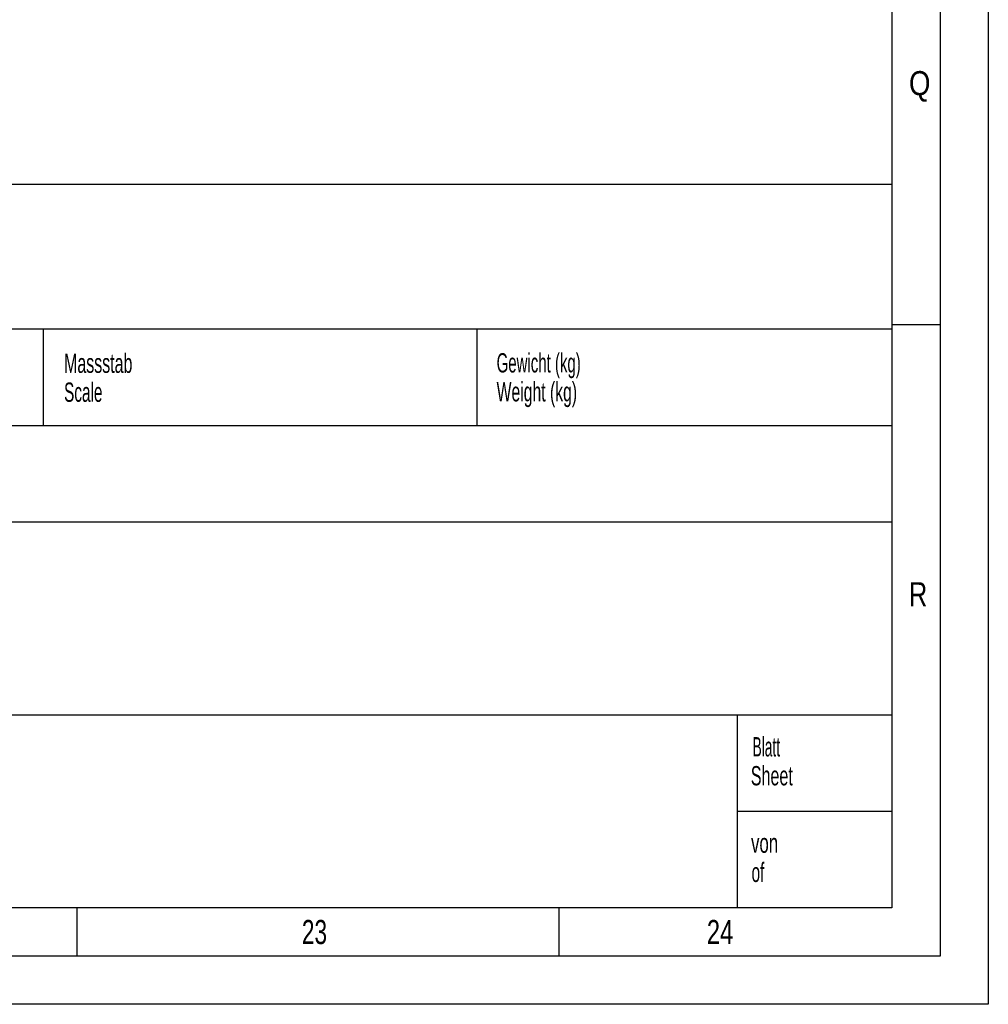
# Model space of a CAD drawing. Header units: millimetres. Extents: x 0 to 1189, y 0 to 841.
# Tile 69 of 169: x 1089 to 1189, y 0 to 102. Entities that reach past the tile are written whole.
import ezdxf

# ---------------------------------------------------------------- set-up
doc = ezdxf.new("R2010")
doc.units = ezdxf.units.MM
doc.header["$LTSCALE"] = 65.395
doc.layers.get('0').update_dxf_attribs({"linetype": 'CONTINUOUS'})
doc.styles.add('TEXTSTYLE_2', font='txt')
doc.styles.add('TEXTSTYLE_3', font='txt', dxfattribs={"width": 0.8})

msp = doc.modelspace()

# ---------------------------------------------------------------- linework, layer by layer
at = {"color": 5, "linetype": 'CONTINUOUS'}
for p, q in [((1189, 841), (1189, 0)), ((1179, 831), (1179, 10)), ((1179, 70.5), (1184, 70.5)), ((1179, 10), (10, 10)), ((1094.5, 5), (1094.5, 10)), ((1144.5, 5), (1144.5, 10)), ((1189, 0), (0, 0))]:
    msp.add_line(p, q, dxfattribs=at)
at = {"color": 6, "linetype": 'CONTINUOUS'}
for p, q in [((1184, 836), (1184, 5)), ((1179, 85), (992, 85)), ((1179, 70), (992, 70)), ((1184, 5), (5, 5))]:
    msp.add_line(p, q, dxfattribs=at)
at = {"color": 7, "linetype": 'CONTINUOUS'}
for p, q in [((1091, 60), (1091, 70)), ((1136, 60), (1136, 70)), ((1179, 60), (1046, 60)), ((1179, 50), (992, 50)), ((1179, 30), (992, 30)), ((1163, 10), (1163, 30)), ((1179, 20), (1163, 19.99784))]:
    msp.add_line(p, q, dxfattribs=at)

# ---------------------------------------------------------------- texts
at = {"color": 5, "linetype": 'CONTINUOUS'}
for s, height, style, width, p in [('Q', 2.50001, 'TEXTSTYLE_2', 0.857143, (1180.77091, 94.271)), ('Massstab', 2, 'TEXTSTYLE_3', 0.619048, (1093.1414, 65.47636)), ('Gewicht (kg)', 2, 'TEXTSTYLE_3', 0.581349, (1138.00443, 65.51831)), ('Scale', 2, 'TEXTSTYLE_3', 0.595238, (1093.1414, 62.47636)), ('Weight (kg)', 2, 'TEXTSTYLE_3', 0.61039, (1138.00443, 62.51831)), ('R', 2.50001, 'TEXTSTYLE_2', 0.785714, (1180.77091, 41.271)), ('Blatt', 2, 'TEXTSTYLE_3', 0.533333, (1164.54782, 25.70337)), ('Sheet', 2, 'TEXTSTYLE_3', 0.62381, (1164.36447, 22.70337)), ('von', 2, 'TEXTSTYLE_3', 0.650794, (1164.39227, 15.71354)), ('of', 2, 'TEXTSTYLE_3', 0.595238, (1164.44465, 12.68735)), ('23', 2.50001, 'TEXTSTYLE_2', 0.702381, (1117.806, 6.248)), ('24', 2.50001, 'TEXTSTYLE_2', 0.738095, (1159.806, 6.248))]:
    msp.add_text(s, height=height, dxfattribs=dict(at, style=style, width=width)).set_placement(p)

doc.saveas('drawing.dxf')
